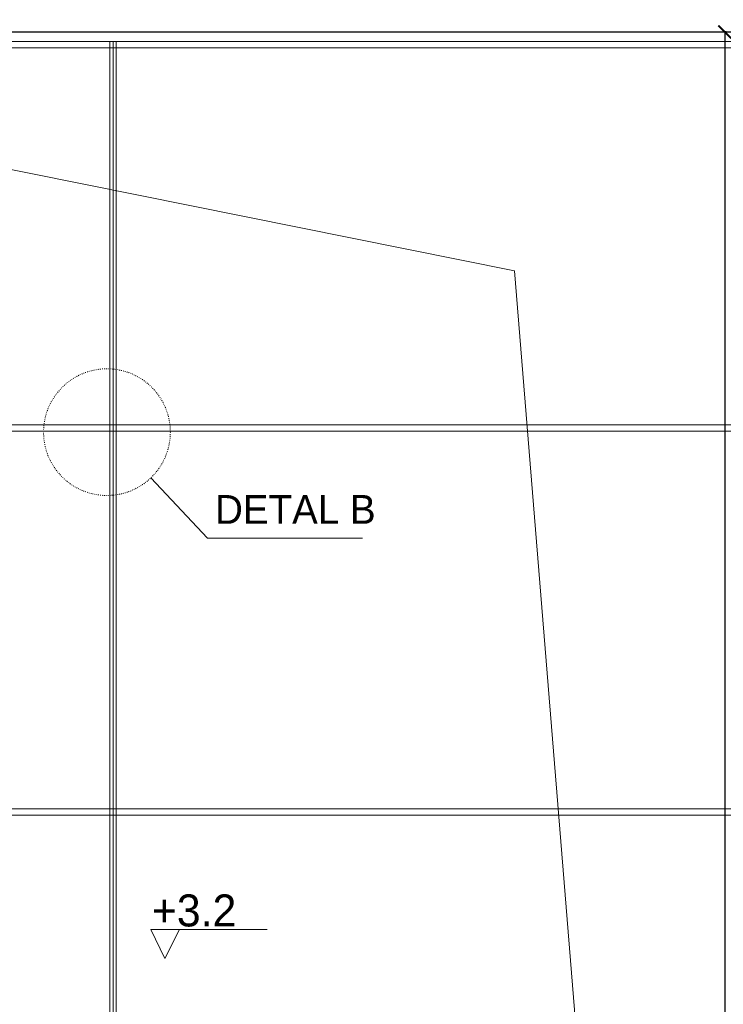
# Model space of a CAD drawing. Header units: centimetres. Extents: x -17621 to 77377, y -18613 to 66.
# Tile 109 of 173: x 26258 to 27358, y -8084 to -6545. Entities that reach past the tile are written whole.
import ezdxf

# ---------------------------------------------------------------- set-up
doc = ezdxf.new("R2010")
doc.units = ezdxf.units.CM
doc.linetypes.add('ACAD_ISO03W100', pattern=[30, 12, -18])
doc.layers.add('0-wymiarowanie rys.CAD', color=5, linetype='Continuous', lineweight=0, true_color=0x0000ff)
for name, color, linetype, lineweight in [('a_wymiarowanie', 211, 'Continuous', 0), ('kratownica', 8, 'Continuous', 15), ('pomieszczenia', 191, 'Continuous', 5)]:
    doc.layers.add(name, color=color, linetype=linetype, lineweight=lineweight)
for name, color, linetype in [('PDF3_A220 ŚCIANY WEWNĘTRZNE', 7, 'Continuous'), ('PDF3_WIDOKOWA', 7, 'Continuous'), ('PDF5_A710 OZNACZENIA KOMUNIKACJI', 7, 'Continuous'), ('PDF5_Text', 7, 'Continuous')]:
    doc.layers.add(name, color=color, linetype=linetype)
doc.styles.add('PDF Century Gothic', font='GOTHIC.TTF')
doc.dimstyles.new('ISO-25', dxfattribs={"dimtxt": 25, "dimasz": 20, "dimexe": 0.6, "dimexo": 0.375, "dimtad": 1, "dimdec": 0, "dimtxsty": 'PDF Century Gothic', "dimblk": 'ARCHTICK', "dimcen": 2.5, "dimadec": 1, "dimazin": 0, "dimtfac": 1, "dimtdec": 0, "dimtmove": 0, "dimatfit": 3, "dimldrblk": 'ARCHTICK', "dimfxl": 2, "dimfxlon": 1, "dimarcsym": 0})

# ---------------------------------------------------------------- blocks, each defined once
blk = doc.blocks.new('_ArchTick')
at = {"color": 0, "linetype": 'ByBlock', "const_width": 0.15}
blk.add_lwpolyline([(-0.5, -0.5), (0.5, 0.5)], dxfattribs=at)
blk = doc.blocks.new('*D1007')
at = {"layer": 'a_wymiarowanie', "color": 0, "linetype": 'Continuous', "lineweight": -2, "transparency": 16777216}
for p, q in [((27362, -6564.3), (27359.4, -6564.3)), ((27360, -6564.3), (27360, -10858.5)), ((27362, -10858.5), (27359.4, -10858.5))]:
    blk.add_line(p, q, dxfattribs=at)
at = {"layer": 'Defpoints', "color": 0, "linetype": 'Continuous', "transparency": 16777216}
for p in [(27387.7, -6564.3), (27360, -10858.5), (27387.7, -10858.5)]:
    blk.add_point(p, dxfattribs=at)
at = {"layer": 'a_wymiarowanie', "color": 0, "linetype": 'Continuous', "lineweight": -2, "transparency": 16777216, "xscale": 20, "yscale": 20, "zscale": 20}
for p, rotation in [((27360, -6564.3), 90), ((27360, -10858.5), 270)]:
    blk.add_blockref('_ArchTick', p, dxfattribs=dict(at, rotation=rotation))
at = {"layer": 'a_wymiarowanie', "color": 0, "linetype": 'Continuous', "lineweight": 0, "transparency": 16777216, "insert": (27346.2, -8711.4), "char_height": 25, "attachment_point": 5, "rotation": 90, "style": 'PDF Century Gothic'}
blk.add_mtext('4293', dxfattribs=at)
blk = doc.blocks.new('*D1100')
at = {"layer": '0-wymiarowanie rys.CAD', "color": 0, "linetype": 'Continuous', "lineweight": -2, "transparency": 16777216}
for p, q in [((25138.1, -6335.9), (25138.1, -6333.3)), ((27654.4, -6333.9), (25138.1, -6333.9)), ((27654.4, -6335.9), (27654.4, -6333.3))]:
    blk.add_line(p, q, dxfattribs=at)
at = {"layer": 'Defpoints', "color": 0, "linetype": 'Continuous', "transparency": 16777216}
for p in [(25138.1, -6333.9), (25138.1, -6566.8), (27654.4, -6566.8)]:
    blk.add_point(p, dxfattribs=at)
at = {"layer": '0-wymiarowanie rys.CAD', "color": 0, "linetype": 'Continuous', "lineweight": -2, "transparency": 16777216, "xscale": 20, "yscale": 20, "zscale": 20, "rotation": 180}
blk.add_blockref('_ArchTick', (25138.1, -6333.9), dxfattribs=at)
at = {"layer": '0-wymiarowanie rys.CAD', "color": 0, "linetype": 'Continuous', "lineweight": -2, "transparency": 16777216, "xscale": 20, "yscale": 20, "zscale": 20}
blk.add_blockref('_ArchTick', (27654.4, -6333.9), dxfattribs=at)
at = {"layer": '0-wymiarowanie rys.CAD', "color": 0, "linetype": 'Continuous', "transparency": 16777216, "insert": (26396.2, -6320.1), "char_height": 25, "attachment_point": 5, "style": 'PDF Century Gothic'}
blk.add_mtext('2516', dxfattribs=at)

msp = doc.modelspace()

# ---------------------------------------------------------------- linework, layer by layer
at = {"layer": 'kratownica', "linetype": 'Continuous'}
for p, q in [((26399.2, -6579.2), (26399.2, -10858.5)), ((26404.3, -6579.2), (26404.3, -6589.4)), ((26404.3, -6579.2), (26404.3, -10858.5)), ((26409.4, -6579.2), (26409.4, -10858.5)), ((26404.3, -7178.4), (26404.3, -7188.6)), ((26404.3, -7778.6), (26404.3, -7788.7))]:
    msp.add_line(p, q, dxfattribs=at)
for points in [[(25224.4, -6579.2), (27584.3, -6579.2), (27584.3, -6589.4), (25224.4, -6589.4)], [(25200.1, -7178.4), (27582.5, -7178.4), (27582.5, -7188.6), (25200.1, -7188.6)], [(25200.1, -7778.6), (27582.5, -7778.6), (27582.5, -7788.7), (25200.1, -7788.7)]]:
    msp.add_lwpolyline(points, close=True, dxfattribs=at)
at = {"layer": 'PDF3_A220 ŚCIANY WEWNĘTRZNE', "lineweight": 25}
msp.add_lwpolyline([(25175.4, -6609.1), (25175.4, -6564.3), (27461.3, -6564.3), (27461.3, -6527), (25138.1, -6527), (25138.1, -6609.1)], close=True, dxfattribs=at)
at = {"layer": 'PDF3_WIDOKOWA', "lineweight": 5}
msp.add_lwpolyline([(25175.4, -6564.3), (27031.2, -6937.7), (27349.6, -10858.5)], dxfattribs=at)
at = {"layer": 'PDF5_A710 OZNACZENIA KOMUNIKACJI', "lineweight": 5}
msp.add_lwpolyline([(26463.1, -7967.6), (26508, -7967.6), (26463.1, -7967.6), (26485.1, -8012.5), (26508, -7967.6), (26463.1, -7967.6), (26485.1, -8012.5), (26508, -7967.6), (26645.2, -7967.6)], dxfattribs=at)
at = {"layer": 'pomieszczenia', "color": 240, "linetype": 'Continuous', "lineweight": 15, "true_color": 0xed1f24}
for p, q in [((26463.3, -7261.4), (26551.8, -7355.4)), ((26551.8, -7355.4), (26794, -7355.4))]:
    msp.add_line(p, q, dxfattribs=at)
at = {"layer": 'pomieszczenia', "color": 240, "linetype": 'ACAD_ISO03W100', "lineweight": 15, "ltscale": 0.1, "true_color": 0xed1f24}
msp.add_circle((26394.8, -7189.9), 99, dxfattribs=at)

# ---------------------------------------------------------------- texts
at = {"layer": 'PDF5_Text', "insert": (26464.9, -7937.9), "char_height": 50, "attachment_point": 4, "style": 'PDF Century Gothic'}
msp.add_mtext('+3.2', dxfattribs=at)
at = {"layer": 'pomieszczenia', "color": 240, "lineweight": 15, "true_color": 0xed1f24, "insert": (26563.7, -7213.2), "char_height": 45, "attachment_point": 1, "style": 'PDF Century Gothic'}
msp.add_mtext_dynamic_manual_height_columns('\\PDETAL B', width=472.31, gutter_width=12.5, heights=[159.6], dxfattribs=at)

# ---------------------------------------------------------------- dimensions: what is measured, and where the dimension line sits
at = {"layer": '0-wymiarowanie rys.CAD', "linetype": 'Continuous'}
dim = msp.add_linear_dim(base=(25138.1, -6333.9), p1=(27654.4, -6566.8), p2=(25138.1, -6566.8), dimstyle='ISO-25', dxfattribs=at)
dim.commit()
dim.dimension.update_dxf_attribs({"geometry": '*D1100', "text_midpoint": (26396.2, -6320.1)})
at = {"layer": 'a_wymiarowanie', "linetype": 'Continuous', "lineweight": 0}
dim = msp.add_linear_dim(base=(27360, -10858.5), p1=(27387.7, -6564.3), p2=(27387.7, -10858.5), angle=90, text='4293', dimstyle='ISO-25', dxfattribs=at)
dim.commit()
dim.dimension.update_dxf_attribs({"geometry": '*D1007', "text_midpoint": (27346.2, -8711.4)})

doc.saveas('drawing.dxf')
